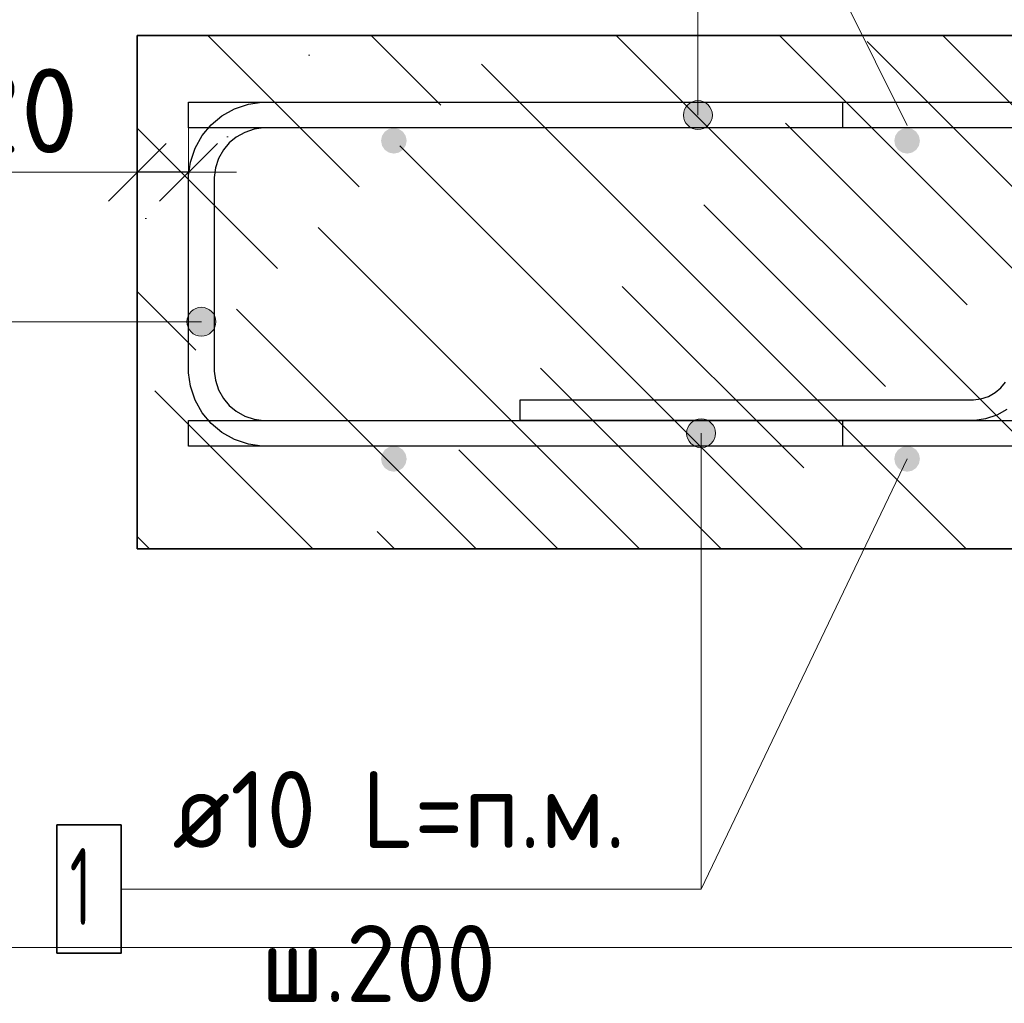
# Model space of a CAD drawing. Header units: metres. Extents: x -38 to 102, y -15 to 21.
# Tile 186 of 229: x 72.122 to 72.505, y 8.155 to 8.538. Entities that reach past the tile are written whole.
import ezdxf

# ---------------------------------------------------------------- set-up
doc = ezdxf.new("R2010")
doc.units = ezdxf.units.M
doc.header["$PDMODE"] = 65
for name, color, linetype, lineweight in [('XR$3$Арм. стержнями верхней зоны', 180, 'Continuous', 35), ('XR$3$Арм. стержнями нижней зоны', 180, 'Continuous', 35), ('XR$3$Арм.стержн. Арматура края', 96, 'Continuous', 35), ('XR$3$Размерная линия_ общее', 7, 'Continuous', 13), ('XR$4$Арм. стержнями верхней зоны', 180, 'Continuous', 35), ('XR$4$Арм. стержнями нижней зоны', 180, 'Continuous', 35), ('XR$4$Арм.стержн. Арматура края', 96, 'Continuous', 35), ('XR$4$Размерная линия_ общее', 7, 'Continuous', 13), ('XR$5$Текст_ примечание', 7, 'Continuous', 13), ('XR$6$Арм. стержнями верхней зоны', 180, 'Continuous', 35), ('XR$6$Арм. стержнями нижней зоны', 180, 'Continuous', 35), ('XR$6$Арм.стержн. Арматура края', 96, 'Continuous', 35), ('XR$6$Размерная линия_ общее', 7, 'Continuous', 13)]:
    doc.layers.add(name, color=color, linetype=linetype, lineweight=lineweight)
for name, color, linetype, lineweight, true_color in [('XR$3$Арм.стержн. Фиксатор', 7, 'Continuous', 35, 0x501e0f), ('XR$4$Арм.стержн. Фиксатор', 7, 'Continuous', 35, 0x501e0f), ('XR$6$Арм.стержн. Фиксатор', 7, 'Continuous', 35, 0x501e0f)]:
    doc.layers.add(name, color=color, linetype=linetype, lineweight=lineweight, true_color=true_color)
doc.styles.add('ISOCPEUR', font='txt')
doc.dimstyles.new('DIMSTYLE_11', dxfattribs={"dimtxt": 0.033, "dimasz": 0.0375, "dimexe": 0, "dimexo": 0, "dimgap": 0.0165, "dimtad": 2, "dimdec": 0, "dimlfac": 1000, "dimrnd": 1, "dimzin": 12, "dimdsep": 46, "dimtxsty": 'ISOCPEUR', "dimblk1": 'ALL_ML_STRICH', "dimblk2": 'ALL_ML_STRICH', "dimsah": 1, "dimcen": 0, "dimclrd": 7, "dimclre": 256, "dimclrt": 7, "dimadec": 0, "dimazin": 0, "dimtfac": 1, "dimtdec": 0, "dimtix": 1, "dimtmove": 2, "dimatfit": 3, "dimfxl": 0, "dimtvp": 1.2, "dimtzin": 0, "dimlwd": 0, "dimlwe": -3, "dimarcsym": 0})
pattern_1 = [(135, (0, 0), (-0.031819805, -0.031819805), [0.4, -0.05, 0, -0.05]), (135, (-0.01591, -0.01591), (-0.031819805, -0.031819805), [0.8, -0.1, 0.1, -0.1])]

# ---------------------------------------------------------------- blocks, each defined once
blk = doc.blocks.new('ALL_ML_STRICH')
at = {"color": 0, "linetype": 'ByBlock', "lineweight": -2}
for p, q in [((0, -0.5), (0, 0.5)), ((-0.3, -0.3), (0.3, 0.3)), ((-1, 0), (0.5, 0))]:
    blk.add_line(p, q, dxfattribs=at)
blk = doc.blocks.new('*D140')
at = {"layer": 'DEFPOINTS', "color": 7, "linetype": 'Continuous', "lineweight": 13, "transparency": 33554687}
for p in [(72.1875, 8.47857), (72.1875, 8.44358), (72.1675, 8.43858)]:
    blk.add_point(p, dxfattribs=at)
at = {"layer": 'XR$3$Размерная линия_ общее', "color": 253, "linetype": 'Continuous', "lineweight": -2, "true_color": 0xa0a0a0, "transparency": 33554687}
for p, q in [((72.1675, 8.45858), (72.1675, 8.47857)), ((72.1875, 8.46358), (72.1875, 8.47857))]:
    blk.add_line(p, q, dxfattribs=at)
at = {"layer": 'XR$3$Размерная линия_ общее', "color": 7, "linetype": 'Continuous', "lineweight": -2, "transparency": 33554687}
blk.add_line((72.1875, 8.47857), (72.1675, 8.47857), dxfattribs=at)
at = {"layer": 'XR$3$Размерная линия_ общее', "color": 7, "linetype": 'Continuous', "lineweight": 13, "transparency": 33554687, "xscale": 0.0375, "yscale": 0.0375, "zscale": 0.0375}
for p, rotation in [((72.1675, 8.47857), 180), ((72.1875, 8.47857), 360)]:
    blk.add_blockref('ALL_ML_STRICH', p, dxfattribs=dict(at, rotation=rotation))
at = {"layer": 'XR$3$Размерная линия_ общее', "color": 7, "linetype": 'Continuous', "lineweight": 13, "transparency": 33554687, "insert": (72.12208, 8.50257), "char_height": 0.033, "width": 0.066, "attachment_point": 5, "style": 'ISOCPEUR'}
blk.add_mtext('\\A1;{20}', dxfattribs=at)
at = {"layer": 'XR$3$Размерная линия_ общее', "color": 7, "linetype": 'Continuous', "lineweight": 13, "transparency": 33554687, "insert": (72.09879, 8.42451), "char_height": 0.027, "width": 0.00135, "attachment_point": 1, "rotation": 180, "line_spacing_factor": 0.60241, "style": 'ISOCPEUR'}
blk.add_mtext('з.с.', dxfattribs=at)
blk = doc.blocks.new('*D439')
at = {"layer": 'DEFPOINTS', "color": 7, "linetype": 'Continuous', "lineweight": 13, "transparency": 33554687}
for p in [(72.1875, 8.47857), (72.1875, 8.44358), (72.1675, 8.43858)]:
    blk.add_point(p, dxfattribs=at)
at = {"layer": 'XR$4$Размерная линия_ общее', "color": 253, "linetype": 'Continuous', "lineweight": -2, "true_color": 0xa0a0a0, "transparency": 33554687}
for p, q in [((72.1675, 8.45858), (72.1675, 8.47857)), ((72.1875, 8.46358), (72.1875, 8.47857))]:
    blk.add_line(p, q, dxfattribs=at)
at = {"layer": 'XR$4$Размерная линия_ общее', "color": 7, "linetype": 'Continuous', "lineweight": -2, "transparency": 33554687}
blk.add_line((72.1875, 8.47857), (72.1675, 8.47857), dxfattribs=at)
at = {"layer": 'XR$4$Размерная линия_ общее', "color": 7, "linetype": 'Continuous', "lineweight": 13, "transparency": 33554687, "xscale": 0.0375, "yscale": 0.0375, "zscale": 0.0375}
for p, rotation in [((72.1675, 8.47857), 180), ((72.1875, 8.47857), 360)]:
    blk.add_blockref('ALL_ML_STRICH', p, dxfattribs=dict(at, rotation=rotation))
at = {"layer": 'XR$4$Размерная линия_ общее', "color": 7, "linetype": 'Continuous', "lineweight": 13, "transparency": 33554687, "insert": (72.12208, 8.50257), "char_height": 0.033, "width": 0.066, "attachment_point": 5, "style": 'ISOCPEUR'}
blk.add_mtext('\\A1;{20}', dxfattribs=at)
at = {"layer": 'XR$4$Размерная линия_ общее', "color": 7, "linetype": 'Continuous', "lineweight": 13, "transparency": 33554687, "insert": (72.09879, 8.42451), "char_height": 0.027, "width": 0.00135, "attachment_point": 1, "rotation": 180, "line_spacing_factor": 0.60241, "style": 'ISOCPEUR'}
blk.add_mtext('з.с.', dxfattribs=at)
blk = doc.blocks.new('*D687')
at = {"layer": 'DEFPOINTS', "color": 7, "linetype": 'Continuous', "lineweight": 13, "transparency": 33554687}
for p in [(72.1875, 8.47857), (72.1875, 8.44358), (72.1675, 8.43858)]:
    blk.add_point(p, dxfattribs=at)
at = {"layer": 'XR$6$Размерная линия_ общее', "color": 253, "linetype": 'Continuous', "lineweight": -2, "true_color": 0xa0a0a0, "transparency": 33554687}
for p, q in [((72.1675, 8.45858), (72.1675, 8.47857)), ((72.1875, 8.46358), (72.1875, 8.47857))]:
    blk.add_line(p, q, dxfattribs=at)
at = {"layer": 'XR$6$Размерная линия_ общее', "color": 7, "linetype": 'Continuous', "lineweight": -2, "transparency": 33554687}
blk.add_line((72.1875, 8.47857), (72.1675, 8.47857), dxfattribs=at)
at = {"layer": 'XR$6$Размерная линия_ общее', "color": 7, "linetype": 'Continuous', "lineweight": 13, "transparency": 33554687, "xscale": 0.0375, "yscale": 0.0375, "zscale": 0.0375}
for p, rotation in [((72.1675, 8.47857), 180), ((72.1875, 8.47857), 360)]:
    blk.add_blockref('ALL_ML_STRICH', p, dxfattribs=dict(at, rotation=rotation))
at = {"layer": 'XR$6$Размерная линия_ общее', "color": 7, "linetype": 'Continuous', "lineweight": 13, "transparency": 33554687, "insert": (72.12208, 8.50257), "char_height": 0.033, "width": 0.066, "attachment_point": 5, "style": 'ISOCPEUR'}
blk.add_mtext('\\A1;{20}', dxfattribs=at)
at = {"layer": 'XR$6$Размерная линия_ общее', "color": 7, "linetype": 'Continuous', "lineweight": 13, "transparency": 33554687, "insert": (72.09879, 8.42451), "char_height": 0.027, "width": 0.00135, "attachment_point": 1, "rotation": 180, "line_spacing_factor": 0.60241, "style": 'ISOCPEUR'}
blk.add_mtext('з.с.', dxfattribs=at)

msp = doc.modelspace()

# ---------------------------------------------------------------- hatches: boundary and pattern name
at = {"linetype": 'Continuous', "lineweight": 13, "transparency": 33554687}
h = msp.add_hatch(dxfattribs=at)
h.set_pattern_fill('__________540', scale=0.015, style=0, pattern_type=2)
h.set_pattern_definition(pattern_1)
h.paths.add_polyline_path([(72.1675, 8.53188), (72.1675, 8.33188), (72.75595, 8.33188), (72.75595, 8.53188)], flags=0)
h = msp.add_hatch(dxfattribs=at)
h.set_pattern_fill('__________540', scale=0.015, style=0, pattern_type=2)
h.set_pattern_definition(pattern_1)
h.paths.add_polyline_path([(72.1675, 8.53188), (72.1675, 8.33188), (72.75595, 8.33188), (72.75595, 8.53188)], flags=0)
h = msp.add_hatch(dxfattribs=at)
h.set_pattern_fill('__________540', scale=0.015, style=0, pattern_type=2)
h.set_pattern_definition(pattern_1)
h.paths.add_polyline_path([(72.1675, 8.53188), (72.1675, 8.33188), (72.75595, 8.33188), (72.75595, 8.53188)], flags=0)
at = {"layer": 'XR$3$Арм. стержнями верхней зоны', "linetype": 'Continuous', "lineweight": 13, "transparency": 33554687}
for points in [[(72.3832, 8.50571), (72.38882, 8.50571), (72.38601, 8.5065)], [(72.39085, 8.50369), (72.38117, 8.50369), (72.38039, 8.50088)], [(72.39085, 8.50369), (72.38039, 8.50088), (72.39164, 8.50088)], [(72.38882, 8.50571), (72.3832, 8.50571), (72.38117, 8.50369)], [(72.38882, 8.50571), (72.38117, 8.50369), (72.39085, 8.50369)], [(72.39164, 8.50088), (72.38039, 8.50088), (72.38117, 8.49806)], [(72.39164, 8.50088), (72.38117, 8.49806), (72.39085, 8.49806)], [(72.39085, 8.49806), (72.38117, 8.49806), (72.3832, 8.49604)], [(72.39085, 8.49806), (72.3832, 8.49604), (72.38882, 8.49604)], [(72.38882, 8.49604), (72.3832, 8.49604), (72.38601, 8.49525)]]:
    msp.add_hatch(color=7, dxfattribs=at).paths.add_polyline_path(points)
at = {"layer": 'XR$3$Арм. стержнями верхней зоны', "linetype": 'Continuous', "lineweight": 50, "transparency": 33554687}
for points in [[(72.27251, 8.49088), (72.27212, 8.49279), (72.27104, 8.49441), (72.26942, 8.4955), (72.26751, 8.49588), (72.26559, 8.4955), (72.26397, 8.49441), (72.26289, 8.49279), (72.26251, 8.49088), (72.26289, 8.48896), (72.26397, 8.48734), (72.26559, 8.48626), (72.26751, 8.48588), (72.26942, 8.48626), (72.27104, 8.48734), (72.27212, 8.48896)], [(72.47251, 8.49088), (72.47212, 8.49279), (72.47104, 8.49441), (72.46942, 8.4955), (72.46751, 8.49588), (72.46559, 8.4955), (72.46397, 8.49441), (72.46289, 8.49279), (72.46251, 8.49088), (72.46289, 8.48896), (72.46397, 8.48734), (72.46559, 8.48626), (72.46751, 8.48588), (72.46942, 8.48626), (72.47104, 8.48734), (72.47212, 8.48896)]]:
    msp.add_hatch(color=4, dxfattribs=at).paths.add_polyline_path(points)
at = {"layer": 'XR$3$Арм. стержнями нижней зоны', "linetype": 'Continuous', "lineweight": 13, "transparency": 33554687}
for points in [[(72.38161, 8.37688), (72.39286, 8.37688), (72.39207, 8.37969)], [(72.38161, 8.37688), (72.39207, 8.37969), (72.3824, 8.37969)], [(72.3824, 8.37969), (72.39207, 8.37969), (72.39005, 8.38171)], [(72.3824, 8.37969), (72.39005, 8.38171), (72.38442, 8.38171)], [(72.38442, 8.38171), (72.39005, 8.38171), (72.38723, 8.3825)], [(72.3824, 8.37406), (72.39286, 8.37688), (72.38161, 8.37688)], [(72.3824, 8.37406), (72.39207, 8.37406), (72.39286, 8.37688)], [(72.38442, 8.37204), (72.39207, 8.37406), (72.3824, 8.37406)], [(72.38442, 8.37204), (72.39005, 8.37204), (72.39207, 8.37406)], [(72.39005, 8.37204), (72.38442, 8.37204), (72.38723, 8.37125)]]:
    msp.add_hatch(color=7, dxfattribs=at).paths.add_polyline_path(points)
at = {"layer": 'XR$3$Арм. стержнями нижней зоны', "linetype": 'Continuous', "lineweight": 50, "transparency": 33554687}
for points in [[(72.27251, 8.36688), (72.27212, 8.36879), (72.27104, 8.37041), (72.26942, 8.3715), (72.26751, 8.37188), (72.26559, 8.3715), (72.26397, 8.37041), (72.26289, 8.36879), (72.26251, 8.36688), (72.26289, 8.36496), (72.26397, 8.36334), (72.26559, 8.36226), (72.26751, 8.36188), (72.26942, 8.36226), (72.27104, 8.36334), (72.27212, 8.36496)], [(72.47251, 8.36688), (72.47212, 8.36879), (72.47104, 8.37041), (72.46942, 8.3715), (72.46751, 8.37188), (72.46559, 8.3715), (72.46397, 8.37041), (72.46289, 8.36879), (72.46251, 8.36688), (72.46289, 8.36496), (72.46397, 8.36334), (72.46559, 8.36226), (72.46751, 8.36188), (72.46942, 8.36226), (72.47104, 8.36334), (72.47212, 8.36496)]]:
    msp.add_hatch(color=4, dxfattribs=at).paths.add_polyline_path(points)
at = {"layer": 'XR$3$Арм.стержн. Арматура края', "linetype": 'Continuous', "lineweight": 13, "transparency": 33554687}
for points in [[(72.18969, 8.42519), (72.1925, 8.41473), (72.1925, 8.42598)], [(72.1925, 8.42598), (72.1925, 8.41473), (72.19532, 8.41552)], [(72.1925, 8.42598), (72.19532, 8.41552), (72.19532, 8.42519)], [(72.18767, 8.41754), (72.18767, 8.42317), (72.18688, 8.42035)], [(72.18767, 8.42317), (72.18969, 8.41552), (72.18969, 8.42519)], [(72.18767, 8.42317), (72.18767, 8.41754), (72.18969, 8.41552)], [(72.18969, 8.42519), (72.18969, 8.41552), (72.1925, 8.41473)], [(72.19532, 8.42519), (72.19532, 8.41552), (72.19734, 8.41754)], [(72.19532, 8.42519), (72.19734, 8.41754), (72.19734, 8.42317)], [(72.19734, 8.42317), (72.19734, 8.41754), (72.19813, 8.42035)]]:
    msp.add_hatch(color=7, dxfattribs=at).paths.add_polyline_path(points)
at = {"layer": 'XR$4$Арм. стержнями верхней зоны', "linetype": 'Continuous', "lineweight": 13, "transparency": 33554687}
for points in [[(72.3832, 8.50571), (72.38882, 8.50571), (72.38601, 8.5065)], [(72.39085, 8.50369), (72.38117, 8.50369), (72.38039, 8.50088)], [(72.39085, 8.50369), (72.38039, 8.50088), (72.39164, 8.50088)], [(72.38882, 8.50571), (72.3832, 8.50571), (72.38117, 8.50369)], [(72.38882, 8.50571), (72.38117, 8.50369), (72.39085, 8.50369)], [(72.39164, 8.50088), (72.38039, 8.50088), (72.38117, 8.49806)], [(72.39164, 8.50088), (72.38117, 8.49806), (72.39085, 8.49806)], [(72.39085, 8.49806), (72.38117, 8.49806), (72.3832, 8.49604)], [(72.39085, 8.49806), (72.3832, 8.49604), (72.38882, 8.49604)], [(72.38882, 8.49604), (72.3832, 8.49604), (72.38601, 8.49525)]]:
    msp.add_hatch(color=7, dxfattribs=at).paths.add_polyline_path(points)
at = {"layer": 'XR$4$Арм. стержнями верхней зоны', "linetype": 'Continuous', "lineweight": 50, "transparency": 33554687}
for points in [[(72.27251, 8.49088), (72.27212, 8.49279), (72.27104, 8.49441), (72.26942, 8.4955), (72.26751, 8.49588), (72.26559, 8.4955), (72.26397, 8.49441), (72.26289, 8.49279), (72.26251, 8.49088), (72.26289, 8.48896), (72.26397, 8.48734), (72.26559, 8.48626), (72.26751, 8.48588), (72.26942, 8.48626), (72.27104, 8.48734), (72.27212, 8.48896)], [(72.27251, 8.49088), (72.27212, 8.49279), (72.27104, 8.49441), (72.26942, 8.4955), (72.26751, 8.49588), (72.26559, 8.4955), (72.26397, 8.49441), (72.26289, 8.49279), (72.26251, 8.49088), (72.26289, 8.48896), (72.26397, 8.48734), (72.26559, 8.48626), (72.26751, 8.48588), (72.26942, 8.48626), (72.27104, 8.48734), (72.27212, 8.48896)], [(72.47251, 8.49088), (72.47212, 8.49279), (72.47104, 8.49441), (72.46942, 8.4955), (72.46751, 8.49588), (72.46559, 8.4955), (72.46397, 8.49441), (72.46289, 8.49279), (72.46251, 8.49088), (72.46289, 8.48896), (72.46397, 8.48734), (72.46559, 8.48626), (72.46751, 8.48588), (72.46942, 8.48626), (72.47104, 8.48734), (72.47212, 8.48896)], [(72.47251, 8.49088), (72.47212, 8.49279), (72.47104, 8.49441), (72.46942, 8.4955), (72.46751, 8.49588), (72.46559, 8.4955), (72.46397, 8.49441), (72.46289, 8.49279), (72.46251, 8.49088), (72.46289, 8.48896), (72.46397, 8.48734), (72.46559, 8.48626), (72.46751, 8.48588), (72.46942, 8.48626), (72.47104, 8.48734), (72.47212, 8.48896)]]:
    msp.add_hatch(color=4, dxfattribs=at).paths.add_polyline_path(points)
at = {"layer": 'XR$4$Арм. стержнями нижней зоны', "linetype": 'Continuous', "lineweight": 13, "transparency": 33554687}
for points in [[(72.38161, 8.37688), (72.39286, 8.37688), (72.39207, 8.37969)], [(72.38161, 8.37688), (72.39207, 8.37969), (72.3824, 8.37969)], [(72.3824, 8.37969), (72.39207, 8.37969), (72.39005, 8.38171)], [(72.3824, 8.37969), (72.39005, 8.38171), (72.38442, 8.38171)], [(72.38442, 8.38171), (72.39005, 8.38171), (72.38723, 8.3825)], [(72.3824, 8.37406), (72.39286, 8.37688), (72.38161, 8.37688)], [(72.3824, 8.37406), (72.39207, 8.37406), (72.39286, 8.37688)], [(72.38442, 8.37204), (72.39207, 8.37406), (72.3824, 8.37406)], [(72.38442, 8.37204), (72.39005, 8.37204), (72.39207, 8.37406)], [(72.39005, 8.37204), (72.38442, 8.37204), (72.38723, 8.37125)]]:
    msp.add_hatch(color=7, dxfattribs=at).paths.add_polyline_path(points)
at = {"layer": 'XR$4$Арм. стержнями нижней зоны', "linetype": 'Continuous', "lineweight": 50, "transparency": 33554687}
for points in [[(72.27251, 8.36688), (72.27212, 8.36879), (72.27104, 8.37041), (72.26942, 8.3715), (72.26751, 8.37188), (72.26559, 8.3715), (72.26397, 8.37041), (72.26289, 8.36879), (72.26251, 8.36688), (72.26289, 8.36496), (72.26397, 8.36334), (72.26559, 8.36226), (72.26751, 8.36188), (72.26942, 8.36226), (72.27104, 8.36334), (72.27212, 8.36496)], [(72.27251, 8.36688), (72.27212, 8.36879), (72.27104, 8.37041), (72.26942, 8.3715), (72.26751, 8.37188), (72.26559, 8.3715), (72.26397, 8.37041), (72.26289, 8.36879), (72.26251, 8.36688), (72.26289, 8.36496), (72.26397, 8.36334), (72.26559, 8.36226), (72.26751, 8.36188), (72.26942, 8.36226), (72.27104, 8.36334), (72.27212, 8.36496)], [(72.47251, 8.36688), (72.47212, 8.36879), (72.47104, 8.37041), (72.46942, 8.3715), (72.46751, 8.37188), (72.46559, 8.3715), (72.46397, 8.37041), (72.46289, 8.36879), (72.46251, 8.36688), (72.46289, 8.36496), (72.46397, 8.36334), (72.46559, 8.36226), (72.46751, 8.36188), (72.46942, 8.36226), (72.47104, 8.36334), (72.47212, 8.36496)], [(72.47251, 8.36688), (72.47212, 8.36879), (72.47104, 8.37041), (72.46942, 8.3715), (72.46751, 8.37188), (72.46559, 8.3715), (72.46397, 8.37041), (72.46289, 8.36879), (72.46251, 8.36688), (72.46289, 8.36496), (72.46397, 8.36334), (72.46559, 8.36226), (72.46751, 8.36188), (72.46942, 8.36226), (72.47104, 8.36334), (72.47212, 8.36496)]]:
    msp.add_hatch(color=4, dxfattribs=at).paths.add_polyline_path(points)
at = {"layer": 'XR$4$Арм.стержн. Арматура края', "linetype": 'Continuous', "lineweight": 13, "transparency": 33554687}
for points in [[(72.18969, 8.42519), (72.1925, 8.41473), (72.1925, 8.42598)], [(72.1925, 8.42598), (72.1925, 8.41473), (72.19532, 8.41552)], [(72.1925, 8.42598), (72.19532, 8.41552), (72.19532, 8.42519)], [(72.18767, 8.41754), (72.18767, 8.42317), (72.18688, 8.42035)], [(72.18767, 8.42317), (72.18969, 8.41552), (72.18969, 8.42519)], [(72.18767, 8.42317), (72.18767, 8.41754), (72.18969, 8.41552)], [(72.18969, 8.42519), (72.18969, 8.41552), (72.1925, 8.41473)], [(72.19532, 8.42519), (72.19532, 8.41552), (72.19734, 8.41754)], [(72.19532, 8.42519), (72.19734, 8.41754), (72.19734, 8.42317)], [(72.19734, 8.42317), (72.19734, 8.41754), (72.19813, 8.42035)]]:
    msp.add_hatch(color=7, dxfattribs=at).paths.add_polyline_path(points)
at = {"layer": 'XR$6$Арм. стержнями верхней зоны', "linetype": 'Continuous', "lineweight": 13, "transparency": 33554687}
for points in [[(72.3832, 8.50571), (72.38882, 8.50571), (72.38601, 8.5065)], [(72.39085, 8.50369), (72.38117, 8.50369), (72.38039, 8.50088)], [(72.39085, 8.50369), (72.38039, 8.50088), (72.39164, 8.50088)], [(72.38882, 8.50571), (72.3832, 8.50571), (72.38117, 8.50369)], [(72.38882, 8.50571), (72.38117, 8.50369), (72.39085, 8.50369)], [(72.39164, 8.50088), (72.38039, 8.50088), (72.38117, 8.49806)], [(72.39164, 8.50088), (72.38117, 8.49806), (72.39085, 8.49806)], [(72.39085, 8.49806), (72.38117, 8.49806), (72.3832, 8.49604)], [(72.39085, 8.49806), (72.3832, 8.49604), (72.38882, 8.49604)], [(72.38882, 8.49604), (72.3832, 8.49604), (72.38601, 8.49525)]]:
    msp.add_hatch(color=7, dxfattribs=at).paths.add_polyline_path(points)
at = {"layer": 'XR$6$Арм. стержнями верхней зоны', "linetype": 'Continuous', "lineweight": 50, "transparency": 33554687}
for points in [[(72.27251, 8.49088), (72.27212, 8.49279), (72.27104, 8.49441), (72.26942, 8.4955), (72.26751, 8.49588), (72.26559, 8.4955), (72.26397, 8.49441), (72.26289, 8.49279), (72.26251, 8.49088), (72.26289, 8.48896), (72.26397, 8.48734), (72.26559, 8.48626), (72.26751, 8.48588), (72.26942, 8.48626), (72.27104, 8.48734), (72.27212, 8.48896)], [(72.47251, 8.49088), (72.47212, 8.49279), (72.47104, 8.49441), (72.46942, 8.4955), (72.46751, 8.49588), (72.46559, 8.4955), (72.46397, 8.49441), (72.46289, 8.49279), (72.46251, 8.49088), (72.46289, 8.48896), (72.46397, 8.48734), (72.46559, 8.48626), (72.46751, 8.48588), (72.46942, 8.48626), (72.47104, 8.48734), (72.47212, 8.48896)]]:
    msp.add_hatch(color=4, dxfattribs=at).paths.add_polyline_path(points)
at = {"layer": 'XR$6$Арм. стержнями нижней зоны', "linetype": 'Continuous', "lineweight": 13, "transparency": 33554687}
for points in [[(72.38161, 8.37688), (72.39286, 8.37688), (72.39207, 8.37969)], [(72.38161, 8.37688), (72.39207, 8.37969), (72.3824, 8.37969)], [(72.3824, 8.37969), (72.39207, 8.37969), (72.39005, 8.38171)], [(72.3824, 8.37969), (72.39005, 8.38171), (72.38442, 8.38171)], [(72.38442, 8.38171), (72.39005, 8.38171), (72.38723, 8.3825)], [(72.3824, 8.37406), (72.39286, 8.37688), (72.38161, 8.37688)], [(72.3824, 8.37406), (72.39207, 8.37406), (72.39286, 8.37688)], [(72.38442, 8.37204), (72.39207, 8.37406), (72.3824, 8.37406)], [(72.38442, 8.37204), (72.39005, 8.37204), (72.39207, 8.37406)], [(72.39005, 8.37204), (72.38442, 8.37204), (72.38723, 8.37125)]]:
    msp.add_hatch(color=7, dxfattribs=at).paths.add_polyline_path(points)
at = {"layer": 'XR$6$Арм. стержнями нижней зоны', "linetype": 'Continuous', "lineweight": 50, "transparency": 33554687}
for points in [[(72.27251, 8.36688), (72.27212, 8.36879), (72.27104, 8.37041), (72.26942, 8.3715), (72.26751, 8.37188), (72.26559, 8.3715), (72.26397, 8.37041), (72.26289, 8.36879), (72.26251, 8.36688), (72.26289, 8.36496), (72.26397, 8.36334), (72.26559, 8.36226), (72.26751, 8.36188), (72.26942, 8.36226), (72.27104, 8.36334), (72.27212, 8.36496)], [(72.47251, 8.36688), (72.47212, 8.36879), (72.47104, 8.37041), (72.46942, 8.3715), (72.46751, 8.37188), (72.46559, 8.3715), (72.46397, 8.37041), (72.46289, 8.36879), (72.46251, 8.36688), (72.46289, 8.36496), (72.46397, 8.36334), (72.46559, 8.36226), (72.46751, 8.36188), (72.46942, 8.36226), (72.47104, 8.36334), (72.47212, 8.36496)]]:
    msp.add_hatch(color=4, dxfattribs=at).paths.add_polyline_path(points)
at = {"layer": 'XR$6$Арм.стержн. Арматура края', "linetype": 'Continuous', "lineweight": 13, "transparency": 33554687}
for points in [[(72.18969, 8.42519), (72.1925, 8.41473), (72.1925, 8.42598)], [(72.1925, 8.42598), (72.1925, 8.41473), (72.19532, 8.41552)], [(72.1925, 8.42598), (72.19532, 8.41552), (72.19532, 8.42519)], [(72.18767, 8.41754), (72.18767, 8.42317), (72.18688, 8.42035)], [(72.18767, 8.42317), (72.18969, 8.41552), (72.18969, 8.42519)], [(72.18767, 8.42317), (72.18767, 8.41754), (72.18969, 8.41552)], [(72.18969, 8.42519), (72.18969, 8.41552), (72.1925, 8.41473)], [(72.19532, 8.42519), (72.19532, 8.41552), (72.19734, 8.41754)], [(72.19532, 8.42519), (72.19734, 8.41754), (72.19734, 8.42317)], [(72.19734, 8.42317), (72.19734, 8.41754), (72.19813, 8.42035)]]:
    msp.add_hatch(color=7, dxfattribs=at).paths.add_polyline_path(points)

# ---------------------------------------------------------------- linework, layer by layer
at = {"color": 7, "linetype": 'Continuous', "lineweight": 13, "transparency": 33554687}
for p, q in [((72.46751, 8.49688), (72.38601, 8.66104)), ((72.46751, 8.49688), (72.38601, 8.66104)), ((72.46751, 8.49688), (72.38601, 8.66104)), ((72.1675, 8.47857), (72.0985, 8.47857)), ((72.1675, 8.47857), (72.0985, 8.47857)), ((72.1675, 8.47857), (72.0985, 8.47857)), ((72.46751, 8.36688), (72.38723, 8.19921)), ((72.46751, 8.36688), (72.38723, 8.19921)), ((72.46751, 8.36688), (72.38723, 8.19921))]:
    msp.add_line(p, q, dxfattribs=at)
at = {"color": 7, "linetype": 'Continuous', "lineweight": 35, "transparency": 33554687}
for p, q in [((72.1675, 8.53188), (72.1675, 8.33188)), ((72.75595, 8.53188), (72.1675, 8.53188)), ((72.1675, 8.53188), (72.1675, 8.33188)), ((72.75595, 8.53188), (72.1675, 8.53188)), ((72.1675, 8.53188), (72.1675, 8.33188)), ((72.75595, 8.53188), (72.1675, 8.53188)), ((72.1675, 8.33188), (72.75595, 8.33188)), ((72.1675, 8.33188), (72.75595, 8.33188)), ((72.1675, 8.33188), (72.75595, 8.33188))]:
    msp.add_line(p, q, dxfattribs=at)
at = {"layer": 'XR$3$Арм. стержнями верхней зоны', "color": 7, "linetype": 'Continuous', "lineweight": 13, "transparency": 33554687}
for p, q in [((72.38601, 8.66104), (72.38601, 8.50088)), ((72.38601, 8.5065), (72.38601, 8.5065)), ((72.38039, 8.50088), (72.38039, 8.50088)), ((72.39164, 8.50088), (72.39164, 8.50088)), ((72.38601, 8.49525), (72.38601, 8.49525))]:
    msp.add_line(p, q, dxfattribs=at)
at = {"layer": 'XR$3$Арм. стержнями верхней зоны', "color": 4, "linetype": 'Continuous', "lineweight": 25, "transparency": 33554687}
for points in [[(72.76095, 8.49588), (72.1875, 8.49588), (72.1875, 8.50588), (72.76095, 8.50588), (72.76095, 8.49588)], [(72.76095, 8.49588), (72.44251, 8.49588), (72.44251, 8.50588), (72.76095, 8.50588), (72.76095, 8.49588)]]:
    msp.add_lwpolyline(points, dxfattribs=at)
at = {"layer": 'XR$3$Арм. стержнями верхней зоны', "color": 7, "linetype": 'Continuous', "lineweight": 13, "transparency": 33554687}
msp.add_circle((72.38601, 8.50088), 0.00563, dxfattribs=at)
at = {"layer": 'XR$3$Арм. стержнями нижней зоны', "color": 7, "linetype": 'Continuous', "lineweight": 13, "transparency": 33554687}
for p, q in [((72.38723, 8.3825), (72.38723, 8.3825)), ((72.38161, 8.37688), (72.38161, 8.37688)), ((72.38723, 8.19921), (72.38723, 8.37688)), ((72.39286, 8.37688), (72.39286, 8.37688)), ((72.38723, 8.37125), (72.38723, 8.37125)), ((72.16123, 8.19921), (72.38723, 8.19921))]:
    msp.add_line(p, q, dxfattribs=at)
at = {"layer": 'XR$3$Арм. стержнями нижней зоны', "color": 4, "linetype": 'Continuous', "lineweight": 25, "transparency": 33554687}
for points in [[(72.76095, 8.37188), (72.1875, 8.37188), (72.1875, 8.38188), (72.76095, 8.38188), (72.76095, 8.37188)], [(72.76095, 8.37188), (72.44251, 8.37188), (72.44251, 8.38188), (72.76095, 8.38188), (72.76095, 8.37188)]]:
    msp.add_lwpolyline(points, dxfattribs=at)
at = {"layer": 'XR$3$Арм. стержнями нижней зоны', "color": 7, "linetype": 'Continuous', "lineweight": 35, "transparency": 33554687}
msp.add_lwpolyline([(72.13623, 8.17421), (72.16123, 8.17421), (72.16123, 8.22421), (72.13623, 8.22421), (72.13623, 8.17421)], dxfattribs=at)
at = {"layer": 'XR$3$Арм. стержнями нижней зоны', "color": 7, "linetype": 'Continuous', "lineweight": 13, "transparency": 33554687}
msp.add_circle((72.38723, 8.37688), 0.00563, dxfattribs=at)
at = {"layer": 'XR$3$Арм.стержн. Арматура края', "color": 7, "linetype": 'Continuous', "lineweight": 13, "transparency": 33554687}
for p, q in [((72.1925, 8.42598), (72.1925, 8.42598)), ((72.08057, 8.42035), (72.1925, 8.42035)), ((72.18688, 8.42035), (72.18688, 8.42035)), ((72.19813, 8.42035), (72.19813, 8.42035)), ((72.1925, 8.41473), (72.1925, 8.41473))]:
    msp.add_line(p, q, dxfattribs=at)
at = {"layer": 'XR$3$Арм.стержн. Арматура края', "color": 4, "linetype": 'Continuous', "lineweight": 25, "transparency": 33554687}
for points in [[(72.6875, 8.37188), (72.21607, 8.37188), (72.21085, 8.3726), (72.20541, 8.3744), (72.20041, 8.3772), (72.19628, 8.38065), (72.19283, 8.38478), (72.19002, 8.38979), (72.18823, 8.39523), (72.1875, 8.40044), (72.1875, 8.47731), (72.18823, 8.48253), (72.19002, 8.48797), (72.19283, 8.49298), (72.19628, 8.4971), (72.20041, 8.50055), (72.20541, 8.50336), (72.21085, 8.50515), (72.21607, 8.50588), (72.6875, 8.50588)], [(72.6875, 8.49588), (72.21676, 8.49588), (72.21313, 8.49537), (72.20946, 8.49416), (72.2061, 8.49228), (72.20338, 8.49001), (72.2011, 8.48728), (72.19922, 8.48392), (72.19801, 8.48026), (72.1975, 8.47662), (72.1975, 8.40113), (72.19801, 8.3975), (72.19922, 8.39383), (72.2011, 8.39048), (72.20338, 8.38775), (72.2061, 8.38547), (72.20946, 8.38359), (72.21313, 8.38238), (72.21676, 8.38188), (72.6875, 8.38188)]]:
    msp.add_lwpolyline(points, dxfattribs=at)
at = {"layer": 'XR$3$Арм.стержн. Арматура края', "color": 7, "linetype": 'Continuous', "lineweight": 13, "transparency": 33554687}
msp.add_circle((72.1925, 8.42035), 0.00563, dxfattribs=at)
at = {"layer": 'XR$3$Арм.стержн. Фиксатор', "color": 40, "linetype": 'Continuous', "lineweight": 25, "transparency": 33554687}
msp.add_lwpolyline([(72.50643, 8.38614), (72.50242, 8.38389), (72.49807, 8.38246), (72.4939, 8.38188), (72.31675, 8.38188), (72.31675, 8.38988), (72.49335, 8.38988), (72.49625, 8.39028), (72.49919, 8.39125), (72.50187, 8.39275), (72.50405, 8.39457), (72.50588, 8.39676)], dxfattribs=at)
at = {"layer": 'XR$4$Арм. стержнями верхней зоны', "color": 7, "linetype": 'Continuous', "lineweight": 13, "transparency": 33554687}
for p, q in [((72.38601, 8.66104), (72.38601, 8.50088)), ((72.38601, 8.5065), (72.38601, 8.5065)), ((72.38039, 8.50088), (72.38039, 8.50088)), ((72.39164, 8.50088), (72.39164, 8.50088)), ((72.38601, 8.49525), (72.38601, 8.49525))]:
    msp.add_line(p, q, dxfattribs=at)
at = {"layer": 'XR$4$Арм. стержнями верхней зоны', "color": 4, "linetype": 'Continuous', "lineweight": 25, "transparency": 33554687}
for points in [[(72.76095, 8.49588), (72.1875, 8.49588), (72.1875, 8.50588), (72.76095, 8.50588), (72.76095, 8.49588)], [(72.76095, 8.49588), (72.1875, 8.49588), (72.1875, 8.50588), (72.76095, 8.50588), (72.76095, 8.49588)], [(72.76095, 8.49588), (72.44251, 8.49588), (72.44251, 8.50588), (72.76095, 8.50588), (72.76095, 8.49588)]]:
    msp.add_lwpolyline(points, dxfattribs=at)
at = {"layer": 'XR$4$Арм. стержнями верхней зоны', "color": 7, "linetype": 'Continuous', "lineweight": 13, "transparency": 33554687}
msp.add_circle((72.38601, 8.50088), 0.00563, dxfattribs=at)
at = {"layer": 'XR$4$Арм. стержнями нижней зоны', "color": 7, "linetype": 'Continuous', "lineweight": 13, "transparency": 33554687}
for p, q in [((72.38723, 8.3825), (72.38723, 8.3825)), ((72.38161, 8.37688), (72.38161, 8.37688)), ((72.38723, 8.19921), (72.38723, 8.37688)), ((72.39286, 8.37688), (72.39286, 8.37688)), ((72.38723, 8.37125), (72.38723, 8.37125)), ((72.16123, 8.19921), (72.38723, 8.19921))]:
    msp.add_line(p, q, dxfattribs=at)
at = {"layer": 'XR$4$Арм. стержнями нижней зоны', "color": 4, "linetype": 'Continuous', "lineweight": 25, "transparency": 33554687}
for points in [[(72.76095, 8.37188), (72.1875, 8.37188), (72.1875, 8.38188), (72.76095, 8.38188), (72.76095, 8.37188)], [(72.76095, 8.37188), (72.1875, 8.37188), (72.1875, 8.38188), (72.76095, 8.38188), (72.76095, 8.37188)], [(72.76095, 8.37188), (72.44251, 8.37188), (72.44251, 8.38188), (72.76095, 8.38188), (72.76095, 8.37188)]]:
    msp.add_lwpolyline(points, dxfattribs=at)
at = {"layer": 'XR$4$Арм. стержнями нижней зоны', "color": 7, "linetype": 'Continuous', "lineweight": 35, "transparency": 33554687}
msp.add_lwpolyline([(72.13623, 8.17421), (72.16123, 8.17421), (72.16123, 8.22421), (72.13623, 8.22421), (72.13623, 8.17421)], dxfattribs=at)
at = {"layer": 'XR$4$Арм. стержнями нижней зоны', "color": 7, "linetype": 'Continuous', "lineweight": 13, "transparency": 33554687}
msp.add_circle((72.38723, 8.37688), 0.00563, dxfattribs=at)
at = {"layer": 'XR$4$Арм.стержн. Арматура края', "color": 7, "linetype": 'Continuous', "lineweight": 13, "transparency": 33554687}
for p, q in [((72.1925, 8.42598), (72.1925, 8.42598)), ((72.08057, 8.42035), (72.1925, 8.42035)), ((72.18688, 8.42035), (72.18688, 8.42035)), ((72.19813, 8.42035), (72.19813, 8.42035)), ((72.1925, 8.41473), (72.1925, 8.41473))]:
    msp.add_line(p, q, dxfattribs=at)
at = {"layer": 'XR$4$Арм.стержн. Арматура края', "color": 4, "linetype": 'Continuous', "lineweight": 25, "transparency": 33554687}
for points in [[(72.6875, 8.37188), (72.21607, 8.37188), (72.21085, 8.3726), (72.20541, 8.3744), (72.20041, 8.3772), (72.19628, 8.38065), (72.19283, 8.38478), (72.19002, 8.38979), (72.18823, 8.39523), (72.1875, 8.40044), (72.1875, 8.47731), (72.18823, 8.48253), (72.19002, 8.48797), (72.19283, 8.49298), (72.19628, 8.4971), (72.20041, 8.50055), (72.20541, 8.50336), (72.21085, 8.50515), (72.21607, 8.50588), (72.6875, 8.50588)], [(72.6875, 8.49588), (72.21676, 8.49588), (72.21313, 8.49537), (72.20946, 8.49416), (72.2061, 8.49228), (72.20338, 8.49001), (72.2011, 8.48728), (72.19922, 8.48392), (72.19801, 8.48026), (72.1975, 8.47662), (72.1975, 8.40113), (72.19801, 8.3975), (72.19922, 8.39383), (72.2011, 8.39048), (72.20338, 8.38775), (72.2061, 8.38547), (72.20946, 8.38359), (72.21313, 8.38238), (72.21676, 8.38188), (72.6875, 8.38188)]]:
    msp.add_lwpolyline(points, dxfattribs=at)
at = {"layer": 'XR$4$Арм.стержн. Арматура края', "color": 7, "linetype": 'Continuous', "lineweight": 13, "transparency": 33554687}
msp.add_circle((72.1925, 8.42035), 0.00563, dxfattribs=at)
at = {"layer": 'XR$4$Арм.стержн. Фиксатор', "color": 40, "linetype": 'Continuous', "lineweight": 25, "transparency": 33554687}
msp.add_lwpolyline([(72.50643, 8.38614), (72.50242, 8.38389), (72.49807, 8.38246), (72.4939, 8.38188), (72.31675, 8.38188), (72.31675, 8.38988), (72.49335, 8.38988), (72.49625, 8.39028), (72.49919, 8.39125), (72.50187, 8.39275), (72.50405, 8.39457), (72.50588, 8.39676)], dxfattribs=at)
at = {"layer": 'XR$5$Текст_ примечание', "color": 7, "linetype": 'Continuous', "lineweight": 13, "transparency": 33554687}
msp.add_line((88.97573, 8.17641), (70.47573, 8.17641), dxfattribs=at)
at = {"layer": 'XR$6$Арм. стержнями верхней зоны', "color": 7, "linetype": 'Continuous', "lineweight": 13, "transparency": 33554687}
for p, q in [((72.38601, 8.66104), (72.38601, 8.50088)), ((72.38601, 8.5065), (72.38601, 8.5065)), ((72.38039, 8.50088), (72.38039, 8.50088)), ((72.39164, 8.50088), (72.39164, 8.50088)), ((72.38601, 8.49525), (72.38601, 8.49525))]:
    msp.add_line(p, q, dxfattribs=at)
at = {"layer": 'XR$6$Арм. стержнями верхней зоны', "color": 4, "linetype": 'Continuous', "lineweight": 25, "transparency": 33554687}
for points in [[(72.76095, 8.49588), (72.1875, 8.49588), (72.1875, 8.50588), (72.76095, 8.50588), (72.76095, 8.49588)], [(72.76095, 8.49588), (72.44251, 8.49588), (72.44251, 8.50588), (72.76095, 8.50588), (72.76095, 8.49588)]]:
    msp.add_lwpolyline(points, dxfattribs=at)
at = {"layer": 'XR$6$Арм. стержнями верхней зоны', "color": 7, "linetype": 'Continuous', "lineweight": 13, "transparency": 33554687}
msp.add_circle((72.38601, 8.50088), 0.00563, dxfattribs=at)
at = {"layer": 'XR$6$Арм. стержнями нижней зоны', "color": 7, "linetype": 'Continuous', "lineweight": 13, "transparency": 33554687}
for p, q in [((72.38723, 8.3825), (72.38723, 8.3825)), ((72.38161, 8.37688), (72.38161, 8.37688)), ((72.38723, 8.19921), (72.38723, 8.37688)), ((72.39286, 8.37688), (72.39286, 8.37688)), ((72.38723, 8.37125), (72.38723, 8.37125)), ((72.16123, 8.19921), (72.38723, 8.19921))]:
    msp.add_line(p, q, dxfattribs=at)
at = {"layer": 'XR$6$Арм. стержнями нижней зоны', "color": 4, "linetype": 'Continuous', "lineweight": 25, "transparency": 33554687}
for points in [[(72.76095, 8.37188), (72.1875, 8.37188), (72.1875, 8.38188), (72.76095, 8.38188), (72.76095, 8.37188)], [(72.76095, 8.37188), (72.44251, 8.37188), (72.44251, 8.38188), (72.76095, 8.38188), (72.76095, 8.37188)]]:
    msp.add_lwpolyline(points, dxfattribs=at)
at = {"layer": 'XR$6$Арм. стержнями нижней зоны', "color": 7, "linetype": 'Continuous', "lineweight": 35, "transparency": 33554687}
msp.add_lwpolyline([(72.13623, 8.17421), (72.16123, 8.17421), (72.16123, 8.22421), (72.13623, 8.22421), (72.13623, 8.17421)], dxfattribs=at)
at = {"layer": 'XR$6$Арм. стержнями нижней зоны', "color": 7, "linetype": 'Continuous', "lineweight": 13, "transparency": 33554687}
msp.add_circle((72.38723, 8.37688), 0.00563, dxfattribs=at)
at = {"layer": 'XR$6$Арм.стержн. Арматура края', "color": 7, "linetype": 'Continuous', "lineweight": 13, "transparency": 33554687}
for p, q in [((72.1925, 8.42598), (72.1925, 8.42598)), ((72.08057, 8.42035), (72.1925, 8.42035)), ((72.18688, 8.42035), (72.18688, 8.42035)), ((72.19813, 8.42035), (72.19813, 8.42035)), ((72.1925, 8.41473), (72.1925, 8.41473))]:
    msp.add_line(p, q, dxfattribs=at)
at = {"layer": 'XR$6$Арм.стержн. Арматура края', "color": 4, "linetype": 'Continuous', "lineweight": 25, "transparency": 33554687}
for points in [[(72.6875, 8.37188), (72.21607, 8.37188), (72.21085, 8.3726), (72.20541, 8.3744), (72.20041, 8.3772), (72.19628, 8.38065), (72.19283, 8.38478), (72.19002, 8.38979), (72.18823, 8.39523), (72.1875, 8.40044), (72.1875, 8.47731), (72.18823, 8.48253), (72.19002, 8.48797), (72.19283, 8.49298), (72.19628, 8.4971), (72.20041, 8.50055), (72.20541, 8.50336), (72.21085, 8.50515), (72.21607, 8.50588), (72.6875, 8.50588)], [(72.6875, 8.49588), (72.21676, 8.49588), (72.21313, 8.49537), (72.20946, 8.49416), (72.2061, 8.49228), (72.20338, 8.49001), (72.2011, 8.48728), (72.19922, 8.48392), (72.19801, 8.48026), (72.1975, 8.47662), (72.1975, 8.40113), (72.19801, 8.3975), (72.19922, 8.39383), (72.2011, 8.39048), (72.20338, 8.38775), (72.2061, 8.38547), (72.20946, 8.38359), (72.21313, 8.38238), (72.21676, 8.38188), (72.6875, 8.38188)]]:
    msp.add_lwpolyline(points, dxfattribs=at)
at = {"layer": 'XR$6$Арм.стержн. Арматура края', "color": 7, "linetype": 'Continuous', "lineweight": 13, "transparency": 33554687}
msp.add_circle((72.1925, 8.42035), 0.00563, dxfattribs=at)
at = {"layer": 'XR$6$Арм.стержн. Фиксатор', "color": 40, "linetype": 'Continuous', "lineweight": 25, "transparency": 33554687}
msp.add_lwpolyline([(72.50643, 8.38614), (72.50242, 8.38389), (72.49807, 8.38246), (72.4939, 8.38188), (72.31675, 8.38188), (72.31675, 8.38988), (72.49335, 8.38988), (72.49625, 8.39028), (72.49919, 8.39125), (72.50187, 8.39275), (72.50405, 8.39457), (72.50588, 8.39676)], dxfattribs=at)

# ---------------------------------------------------------------- texts
at = {"layer": 'XR$3$Арм. стержнями нижней зоны', "color": 7, "linetype": 'Continuous', "lineweight": 25, "transparency": 33554687, "char_height": 0.03, "attachment_point": 7, "style": 'ISOCPEUR'}
for s, insert, width in [('\\W0.94;ø10 L=п.м.', (72.18123, 8.21521), 0.1999832), ('\\W0.56;1', (72.14123, 8.18521), 0.0233333), ('\\W0.95;ш.200 ', (72.21573, 8.15521), 0.1311997)]:
    msp.add_mtext(s, dxfattribs=dict(at, insert=insert, width=width))
at = {"layer": 'XR$4$Арм. стержнями нижней зоны', "color": 7, "linetype": 'Continuous', "lineweight": 25, "transparency": 33554687, "char_height": 0.03, "attachment_point": 7, "style": 'ISOCPEUR'}
for s, insert, width in [('\\W0.94;ø10 L=п.м.', (72.18123, 8.21521), 0.1999832), ('\\W0.56;1', (72.14123, 8.18521), 0.0233333), ('\\W0.95;ш.200 ', (72.21573, 8.15521), 0.1311997)]:
    msp.add_mtext(s, dxfattribs=dict(at, insert=insert, width=width))
at = {"layer": 'XR$6$Арм. стержнями нижней зоны', "color": 7, "linetype": 'Continuous', "lineweight": 25, "transparency": 33554687, "char_height": 0.03, "attachment_point": 7, "style": 'ISOCPEUR'}
for s, insert, width in [('\\W0.94;ø10 L=п.м.', (72.18123, 8.21521), 0.1999832), ('\\W0.56;1', (72.14123, 8.18521), 0.0233333), ('\\W0.95;ш.200 ', (72.21573, 8.15521), 0.1311997)]:
    msp.add_mtext(s, dxfattribs=dict(at, insert=insert, width=width))

# ---------------------------------------------------------------- dimensions: what is measured, and where the dimension line sits
at = {"layer": 'XR$3$Размерная линия_ общее', "color": 7, "linetype": 'Continuous', "lineweight": 13, "transparency": 33554687}
dim = msp.add_linear_dim(base=(72.1675, 8.47857), p1=(72.1875, 8.46358), p2=(72.1675, 8.45858), angle=180, text='<>\\Xз.с.', dimstyle='DIMSTYLE_11', override={"dimpost": '<>', "dimclrd": 7, "dimclre": 253, "dimclrt": 7, "dimlwd": 0, "dimlwe": 65533}, dxfattribs=at)
dim.commit()
dim.dimension.update_dxf_attribs({"geometry": '*D140', "text_midpoint": (72.12208, 8.50257), "dimtype": 160})
at = {"layer": 'XR$4$Размерная линия_ общее', "color": 7, "linetype": 'Continuous', "lineweight": 13, "transparency": 33554687}
dim = msp.add_linear_dim(base=(72.1675, 8.47857), p1=(72.1875, 8.46358), p2=(72.1675, 8.45858), angle=180, text='<>\\Xз.с.', dimstyle='DIMSTYLE_11', override={"dimpost": '<>', "dimclrd": 7, "dimclre": 253, "dimclrt": 7, "dimlwd": 0, "dimlwe": 65533}, dxfattribs=at)
dim.commit()
dim.dimension.update_dxf_attribs({"geometry": '*D439', "text_midpoint": (72.12208, 8.50257), "dimtype": 160})
at = {"layer": 'XR$6$Размерная линия_ общее', "color": 7, "linetype": 'Continuous', "lineweight": 13, "transparency": 33554687}
dim = msp.add_linear_dim(base=(72.1675, 8.47857), p1=(72.1875, 8.46358), p2=(72.1675, 8.45858), angle=180, text='<>\\Xз.с.', dimstyle='DIMSTYLE_11', override={"dimpost": '<>', "dimclrd": 7, "dimclre": 253, "dimclrt": 7, "dimlwd": 0, "dimlwe": 65533}, dxfattribs=at)
dim.commit()
dim.dimension.update_dxf_attribs({"geometry": '*D687', "text_midpoint": (72.12208, 8.50257), "dimtype": 160})

doc.saveas('drawing.dxf')
